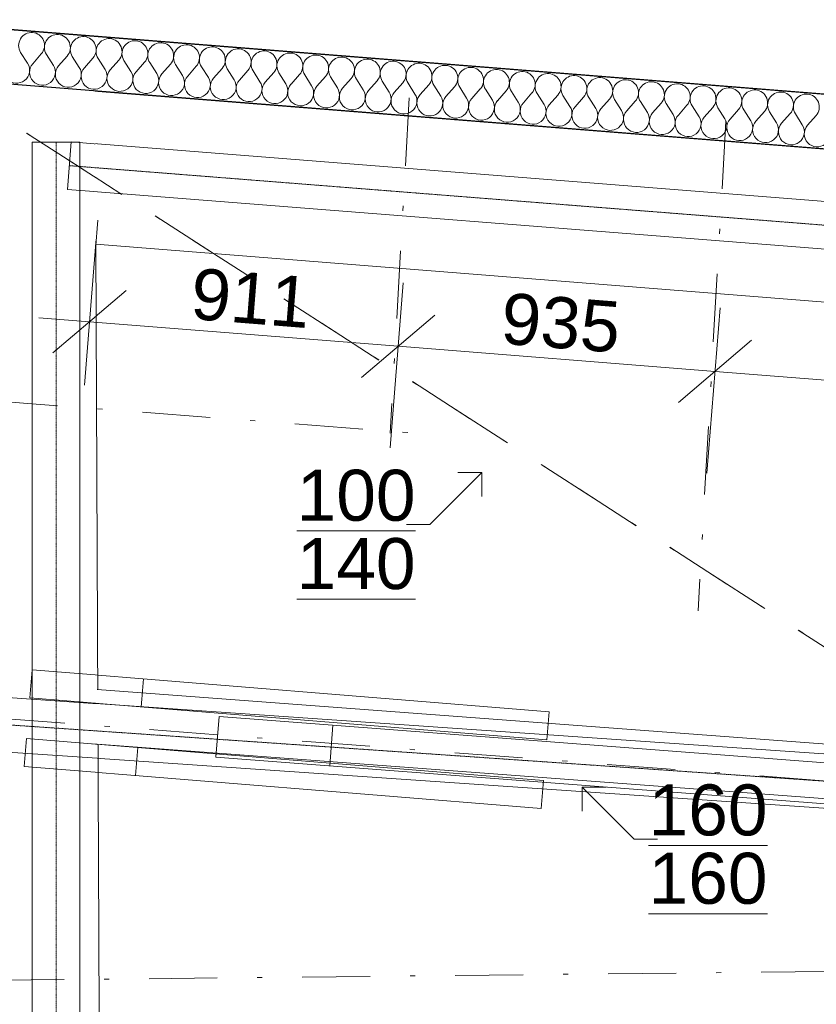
# Model space of a CAD drawing. Header units: millimetres. Extents: x -23738 to 4435, y -2716 to 20653.
# Tile 154 of 160: x -10760 to -8417, y 16095 to 18991. Entities that reach past the tile are written whole.
import ezdxf

# ---------------------------------------------------------------- set-up
doc = ezdxf.new("R2010")
doc.units = ezdxf.units.MM
doc.header["$MEASUREMENT"] = 0
for name, pattern in [('Wipeout_Contour', [1000, 0, -1000]), ('Čerchovaná', [450, 200, -117.5, 15, -117.5]), ('Čerchovaná S', [3.5, 1.5, -0.85, 0.3, -0.85]), ('Čárkovaná S', [2.5, 1.5, -1])]:
    doc.linetypes.add(name, pattern=pattern)
for name, color, linetype in [('9._POHLED ZÁPADNÍ_2_2D prvky - obecné', 7, 'Continuous'), ('9._POHLED ZÁPADNÍ_2_Anotace - SP', 7, 'Continuous'), ('9._POHLED ZÁPADNÍ_2_Konstrukce - krov', 7, 'Continuous'), ('9._POHLED ZÁPADNÍ_2_Konstrukce - nosné', 7, 'Continuous'), ('9._POHLED ZÁPADNÍ_2_Kresby a obrázky', 7, 'Continuous'), ('9._POHLED ZÁPADNÍ_2_Kóty - SP', 7, 'Continuous'), ('9._POHLED ZÁPADNÍ_2_Nové_Konstrukce - nosné', 7, 'Continuous'), ('9._POHLED ZÁPADNÍ_2_Nové_Výplně - Povrchové', 7, 'Continuous'), ('9._POHLED ZÁPADNÍ_2_Nové_Výplně – Řezové', 7, 'Continuous'), ('9._POHLED ZÁPADNÍ_2_Popis', 7, 'Continuous'), ('9._POHLED ZÁPADNÍ_2_Výplně - Povrchové', 7, 'Continuous'), ('9._POHLED ZÁPADNÍ_2_VÝTAH VAR 1', 7, 'Continuous')]:
    doc.layers.add(name, color=color, linetype=linetype)
doc.styles.add('GENEROVANÝ_STYL_1', font='txt')
doc.styles.add('GENEROVANÝ_STYL_2', font='arial.ttf')

# ---------------------------------------------------------------- blocks, each defined once
blk = doc.blocks.new('*X16', base_point=(-24533.1, -6254.2))
at = {"layer": '9._POHLED ZÁPADNÍ_2_Nové_Výplně – Řezové', "color": 21, "linetype": 'Continuous', "lineweight": 20, "true_color": 0xffaaaa}
for p, q in [((-10737, 18862.5), (-10757.4, 18894.7)), ((-10721.8, 18861.3), (-10696.6, 18889.9)), ((-10661.1, 18856.5), (-10681.4, 18888.7)), ((-10645.9, 18855.3), (-10620.7, 18883.9)), ((-10585.1, 18850.5), (-10605.5, 18882.7)), ((-10569.9, 18849.3), (-10544.7, 18877.8)), ((-10509.2, 18844.4), (-10529.5, 18876.6)), ((-10494, 18843.2), (-10468.8, 18871.8)), ((-10433.2, 18838.4), (-10453.6, 18870.6)), ((-10418, 18837.2), (-10392.8, 18865.7)), ((-10357.3, 18832.3), (-10377.6, 18864.5)), ((-10342.1, 18831.1), (-10316.9, 18859.7)), ((-10281.3, 18826.3), (-10301.7, 18858.5)), ((-10266.1, 18825.1), (-10240.9, 18853.7)), ((-10205.4, 18820.3), (-10225.7, 18852.5)), ((-10190.2, 18819.1), (-10165, 18847.6)), ((-10129.4, 18814.2), (-10149.8, 18846.4)), ((-10114.2, 18813), (-10089, 18841.6)), ((-10053.5, 18808.2), (-10073.8, 18840.4)), ((-10038.3, 18807), (-10013.1, 18835.6)), ((-9977.5, 18802.2), (-9997.9, 18834.3)), ((-9962.3, 18800.9), (-9937.1, 18829.5)), ((-9901.6, 18796.1), (-9921.9, 18828.3)), ((-9886.4, 18794.9), (-9861.2, 18823.5)), ((-9825.6, 18790.1), (-9846, 18822.3)), ((-9810.4, 18788.9), (-9785.2, 18817.4)), ((-9749.7, 18784), (-9770, 18816.2)), ((-9734.5, 18782.8), (-9709.3, 18811.4)), ((-9673.7, 18778), (-9694.1, 18810.2)), ((-9658.5, 18776.8), (-9633.3, 18805.4)), ((-9597.8, 18772), (-9618.1, 18804.2)), ((-9582.6, 18770.8), (-9557.4, 18799.3)), ((-9521.8, 18765.9), (-9542.2, 18798.1)), ((-9506.6, 18764.7), (-9481.4, 18793.3)), ((-9445.9, 18759.9), (-9466.2, 18792.1)), ((-9430.7, 18758.7), (-9405.5, 18787.3)), ((-9369.9, 18753.9), (-9390.3, 18786)), ((-9354.7, 18752.6), (-9329.5, 18781.2)), ((-9294, 18747.8), (-9314.3, 18780)), ((-9278.8, 18746.6), (-9253.6, 18775.2)), ((-9218, 18741.8), (-9238.4, 18774)), ((-9202.8, 18740.6), (-9177.6, 18769.1)), ((-9142.1, 18735.7), (-9162.4, 18767.9)), ((-9126.9, 18734.5), (-9101.7, 18763.1)), ((-9066.1, 18729.7), (-9086.5, 18761.9)), ((-9050.9, 18728.5), (-9025.7, 18757.1)), ((-8990.2, 18723.7), (-9010.5, 18755.9)), ((-8975, 18722.5), (-8949.8, 18751)), ((-8914.2, 18717.6), (-8934.6, 18749.8)), ((-8899, 18716.4), (-8873.8, 18745)), ((-8838.3, 18711.6), (-8858.6, 18743.8)), ((-8823.1, 18710.4), (-8797.9, 18738.9)), ((-8762.3, 18705.5), (-8782.7, 18737.7)), ((-8747.1, 18704.3), (-8721.9, 18732.9)), ((-8686.4, 18699.5), (-8706.7, 18731.7)), ((-8671.2, 18698.3), (-8646, 18726.9)), ((-8610.4, 18693.5), (-8630.8, 18725.7)), ((-8595.2, 18692.3), (-8570, 18720.8)), ((-8534.5, 18687.4), (-8554.8, 18719.6)), ((-8519.3, 18686.2), (-8494.1, 18714.8)), ((-8458.5, 18681.4), (-8478.9, 18713.6)), ((-8443.3, 18680.2), (-8418.1, 18708.8))]:
    blk.add_line(p, q, dxfattribs=at)
for centre, start, end in [((-10725.2, 18915.1), 85.4546, 212.3245), ((-10725.2, 18915.1), 318.5847, 85.4546), ((-10649.3, 18909.1), 85.4546, 212.3245), ((-10649.3, 18909.1), 318.5847, 85.4546), ((-10573.3, 18903), 85.4546, 212.3245), ((-10573.3, 18903), 318.5847, 85.4546), ((-10497.4, 18897), 85.4546, 212.3245), ((-10497.4, 18897), 318.5847, 85.4546), ((-10421.4, 18890.9), 85.4546, 212.3245), ((-10421.4, 18890.9), 318.5847, 85.4546), ((-10345.5, 18884.9), 85.4546, 212.3245), ((-10345.5, 18884.9), 318.5847, 85.4546), ((-10269.5, 18878.9), 85.4546, 212.3245), ((-10269.5, 18878.9), 318.5847, 85.4546), ((-10193.6, 18872.8), 85.4546, 212.3245), ((-10193.6, 18872.8), 318.5847, 85.4546), ((-10117.6, 18866.8), 85.4546, 212.3245), ((-10117.6, 18866.8), 318.5847, 85.4546), ((-10041.7, 18860.8), 85.4546, 212.3245), ((-10041.7, 18860.8), 318.5847, 85.4546), ((-9965.7, 18854.7), 85.4546, 212.3245), ((-9965.7, 18854.7), 318.5847, 85.4546), ((-9889.7, 18848.7), 85.4546, 212.3245), ((-9889.7, 18848.7), 318.5847, 85.4546), ((-10769.2, 18842.2), 138.5847, 32.3245), ((-10693.3, 18836.1), 138.5847, 32.3245), ((-10617.3, 18830.1), 138.5847, 32.3245), ((-9813.8, 18842.6), 85.4546, 212.3245), ((-9813.8, 18842.6), 318.5847, 85.4546), ((-9737.8, 18836.6), 85.4546, 212.3245), ((-9737.8, 18836.6), 318.5847, 85.4546), ((-9661.9, 18830.6), 85.4546, 212.3245), ((-9661.9, 18830.6), 318.5847, 85.4546), ((-9585.9, 18824.5), 85.4546, 212.3245), ((-9585.9, 18824.5), 318.5847, 85.4546), ((-9510, 18818.5), 85.4546, 212.3245), ((-9510, 18818.5), 318.5847, 85.4546), ((-10541.4, 18824.1), 138.5847, 32.3245), ((-10465.4, 18818), 138.5847, 32.3245), ((-10389.5, 18812), 138.5847, 32.3245), ((-10313.5, 18805.9), 138.5847, 32.3245), ((-10237.6, 18799.9), 138.5847, 32.3245), ((-9434, 18812.5), 85.4546, 212.3245), ((-9434, 18812.5), 318.5847, 85.4546), ((-9358.1, 18806.4), 85.4546, 212.3245), ((-9358.1, 18806.4), 318.5847, 85.4546), ((-9282.1, 18800.4), 85.4546, 212.3245), ((-9282.1, 18800.4), 318.5847, 85.4546), ((-9206.2, 18794.3), 85.4546, 212.3245), ((-9206.2, 18794.3), 318.5847, 85.4546), ((-9130.2, 18788.3), 85.4546, 212.3245), ((-9130.2, 18788.3), 318.5847, 85.4546), ((-10161.6, 18793.9), 138.5847, 32.3245), ((-10085.7, 18787.8), 138.5847, 32.3245), ((-10009.7, 18781.8), 138.5847, 32.3245), ((-9933.8, 18775.7), 138.5847, 32.3245), ((-9054.3, 18782.3), 85.4546, 212.3245), ((-9054.3, 18782.3), 318.5847, 85.4546), ((-8978.3, 18776.2), 85.4546, 212.3245), ((-8978.3, 18776.2), 318.5847, 85.4546), ((-8902.4, 18770.2), 85.4546, 212.3245), ((-8902.4, 18770.2), 318.5847, 85.4546), ((-8826.4, 18764.1), 85.4546, 212.3245), ((-8826.4, 18764.1), 318.5847, 85.4546), ((-8750.5, 18758.1), 85.4546, 212.3245), ((-8750.5, 18758.1), 318.5847, 85.4546), ((-9857.8, 18769.7), 138.5847, 32.3245), ((-9781.9, 18763.7), 138.5847, 32.3245), ((-9705.9, 18757.6), 138.5847, 32.3245), ((-9630, 18751.6), 138.5847, 32.3245), ((-9554, 18745.6), 138.5847, 32.3245), ((-8674.5, 18752.1), 85.4546, 212.3245), ((-8674.5, 18752.1), 318.5847, 85.4546), ((-8598.6, 18746), 85.4546, 212.3245), ((-8598.6, 18746), 318.5847, 85.4546), ((-8522.6, 18740), 85.4546, 212.3245), ((-8522.6, 18740), 318.5847, 85.4546), ((-8446.7, 18734), 85.4546, 212.3245), ((-8446.7, 18734), 318.5847, 85.4546), ((-9478.1, 18739.5), 138.5847, 32.3245), ((-9402.1, 18733.5), 138.5847, 32.3245), ((-9326.2, 18727.4), 138.5847, 32.3245), ((-9250.2, 18721.4), 138.5847, 32.3245), ((-9174.3, 18715.4), 138.5847, 32.3245), ((-9098.3, 18709.3), 138.5847, 32.3245), ((-9022.4, 18703.3), 138.5847, 32.3245), ((-8946.4, 18697.3), 138.5847, 32.3245), ((-8870.5, 18691.2), 138.5847, 32.3245), ((-8794.5, 18685.2), 138.5847, 32.3245), ((-8718.5, 18679.1), 138.5847, 32.3245), ((-8642.6, 18673.1), 138.5847, 32.3245), ((-8566.6, 18667.1), 138.5847, 32.3245), ((-8490.7, 18661), 138.5847, 32.3245), ((-8414.7, 18655), 138.5847, 32.3245)]:
    blk.add_arc(centre, 38.1, start, end, dxfattribs=at)

msp = doc.modelspace()

# ---------------------------------------------------------------- linework, layer by layer
at = {"layer": '9._POHLED ZÁPADNÍ_2_Kresby a obrázky', "color": 7, "linetype": 'Čárkovaná S', "lineweight": 13}
msp.add_line((-10551.5, 18330.2), (-10551.6, 18781), dxfattribs=at)
at = {"layer": '9._POHLED ZÁPADNÍ_2_Popis', "color": 8, "linetype": 'Continuous', "lineweight": 13}
msp.add_line((-9622.5, 17505.7), (-9553.8, 17505.7), dxfattribs=at)

# ---------------------------------------------------------------- next in the draw order: wipeouts: each hides what was drawn before it
at = {"color": 254, "linetype": 'Wipeout_Contour', "lineweight": 0, "ltscale": 79825.826241}
msp.add_wipeout([(-321.7, 18130.1), (-10988.4, 18978.1), (-10988.1, 18817.5), (-321.7, 17969.6)], dxfattribs=at).dxf.layer = '9._POHLED ZÁPADNÍ_2_Nové_Výplně - Povrchové'

# ---------------------------------------------------------------- next in the draw order: linework, layer by layer
at = {"layer": '9._POHLED ZÁPADNÍ_2_Nové_Konstrukce - nosné', "color": 1, "linetype": 'Continuous', "lineweight": 25, "flags": 128}
for points in [[(-321.7, 18130.1), (-11148.4, 18990.8)], [(-10988.1, 18817.5), (-321.7, 17969.6)]]:
    msp.add_lwpolyline(points, dxfattribs=at)

# ---------------------------------------------------------------- next in the draw order: wipeouts: each hides what was drawn before it
at = {"color": 254, "linetype": 'Wipeout_Contour', "lineweight": 0, "ltscale": 78272.137787}
msp.add_wipeout([(-772.6, 18005.4), (-10538.5, 18781.8), (-10536.6, 18330.2), (-772.6, 17554)], dxfattribs=at).dxf.layer = '9._POHLED ZÁPADNÍ_2_Výplně - Povrchové'

# ---------------------------------------------------------------- next in the draw order: linework, layer by layer
at = {"layer": '9._POHLED ZÁPADNÍ_2_Konstrukce - nosné', "color": 251, "linetype": 'Continuous', "lineweight": 20, "true_color": 0x6a6a6a, "flags": 128}
for points in [[(-772.6, 18005.4), (-10538.5, 18781.8)], [(-10536.6, 18330.2), (-772.6, 17554)]]:
    msp.add_lwpolyline(points, dxfattribs=at)
at = {"layer": '9._POHLED ZÁPADNÍ_2_Popis', "color": 8, "linetype": 'Continuous', "lineweight": 13}
for p, q in [((-9553.8, 17505.7), (-9400.6, 17658.9)), ((-9400.6, 17658.9), (-9471.3, 17658.9)), ((-9400.6, 17658.9), (-9400.6, 17588.2))]:
    msp.add_line(p, q, dxfattribs=at)

# ---------------------------------------------------------------- next in the draw order: texts
at = {"layer": '9._POHLED ZÁPADNÍ_2_Anotace - SP', "color": 8, "linetype": 'Continuous', "lineweight": 13, "insert": (-9770.8, 17490.4), "char_height": 150, "attachment_point": 5, "line_spacing_factor": 0.804162, "style": 'GENEROVANÝ_STYL_1'}
msp.add_mtext('\\A1;{\\pqc;\\fArial|b0|i0|c238|p38;\\L\\L1\\fArial|b0|i0|c238|p38;\\L\\L0\\fArial|b0|i0|c238|p38;\\L\\L0\\P\\pqc;\\fArial|b0|i0|c238|p38;1\\fArial|b0|i0|c238|p38;4\\fArial|b0|i0|c238|p38;0}', dxfattribs=at)

# ---------------------------------------------------------------- next in the draw order: wipeouts: each hides what was drawn before it
at = {"color": 254, "linetype": 'Wipeout_Contour', "lineweight": 0, "ltscale": 64470.851087}
msp.add_wipeout([(-10988.7, 18817.6), (-10536.6, 18330.2), (-10538.5, 18781.8)], dxfattribs=at).dxf.layer = '9._POHLED ZÁPADNÍ_2_Výplně - Povrchové'

# ---------------------------------------------------------------- next in the draw order: wipeouts: each hides what was drawn before it
at = {"color": 254, "linetype": 'Wipeout_Contour', "lineweight": 0, "ltscale": 70593.958106}
msp.add_wipeout([(-10986.7, 18366), (-10946.6, 9039), (-10496.6, 9040.9), (-10536.6, 18330.2)], dxfattribs=at).dxf.layer = '9._POHLED ZÁPADNÍ_2_Výplně - Povrchové'

# ---------------------------------------------------------------- next in the draw order: linework, layer by layer
at = {"layer": '9._POHLED ZÁPADNÍ_2_Konstrukce - krov', "color": 8, "linetype": 'Čerchovaná', "lineweight": 13}
msp.add_line((-11296.8, 17904.3), (-9585.3, 17774.2), dxfattribs=at)
at = {"layer": '9._POHLED ZÁPADNÍ_2_Konstrukce - krov', "color": 8, "linetype": 'Continuous', "lineweight": 13}
for p, q in [((-10730.1, 16996.3), (-10723.4, 17078.6)), ((-10746.6, 16794.3), (-10739.9, 16876.6))]:
    msp.add_line(p, q, dxfattribs=at)

# ---------------------------------------------------------------- next in the draw order: wipeouts: each hides what was drawn before it
at = {"color": 254, "linetype": 'Wipeout_Contour', "lineweight": 0, "ltscale": 64334.592912}
msp.add_wipeout([(-10536.6, 18330.2), (-10988.7, 18817.6), (-10986.7, 18366)], dxfattribs=at).dxf.layer = '9._POHLED ZÁPADNÍ_2_Výplně - Povrchové'

# ---------------------------------------------------------------- next in the draw order: linework, layer by layer
at = {"layer": '9._POHLED ZÁPADNÍ_2_Konstrukce - nosné', "color": 251, "linetype": 'Continuous', "lineweight": 20, "true_color": 0x6a6a6a, "flags": 128}
for points in [[(-10988.7, 18817.6), (-10538.5, 18781.8)], [(-10496.6, 9040.9), (-10536.6, 18330.2)]]:
    msp.add_lwpolyline(points, dxfattribs=at)

# ---------------------------------------------------------------- next in the draw order: wipeouts: each hides what was drawn before it
at = {"color": 254, "linetype": 'Wipeout_Contour', "lineweight": 0, "ltscale": 79825.826241}
msp.add_wipeout([(-321.7, 18130.1), (-10988.4, 18978.1), (-10988.1, 18817.5), (-321.7, 17969.6)], dxfattribs=at).dxf.layer = '9._POHLED ZÁPADNÍ_2_Nové_Výplně – Řezové'
at = {"color": 254, "linetype": 'Wipeout_Contour', "lineweight": 0, "ltscale": 72264.424923}
msp.add_wipeout([(-10544.7, 16861.2), (-349.9, 16097.2), (-337.9, 16256.8), (-10532.7, 17020.8)], dxfattribs=at).dxf.layer = '9._POHLED ZÁPADNÍ_2_Výplně - Povrchové'

# ---------------------------------------------------------------- next in the draw order: linework, layer by layer
at = {"layer": '9._POHLED ZÁPADNÍ_2_2D prvky - obecné', "color": 214, "linetype": 'Čerchovaná', "lineweight": 20}
msp.add_line((-4140.9, 14406.2), (-10988.7, 18817.6), dxfattribs=at)
at = {"layer": '9._POHLED ZÁPADNÍ_2_Konstrukce - krov', "color": 8, "linetype": 'Čerchovaná', "lineweight": 13}
for p, q in [((-11006.6, 18829.1), (-4140.9, 14406.2)), ((-9614.5, 18760.6), (-9670.5, 17774.2)), ((-8683.4, 18692.5), (-8765.2, 17252.2)), ((-11275.8, 16971), (-7928.7, 16716.6)), ((-11279.7, 16160.5), (-7097.7, 16204.6))]:
    msp.add_line(p, q, dxfattribs=at)
at = {"layer": '9._POHLED ZÁPADNÍ_2_Konstrukce - krov', "color": 8, "linetype": 'Continuous', "lineweight": 13}
for p, q in [((-10723.4, 18630.6), (-10723.4, 8979.5)), ((-10723.4, 18630.6), (-10583.4, 18630.6)), ((-10608.4, 18631.2), (-10619.4, 18491.7)), ((-706.9, 17850.5), (-10608.4, 18631.2)), ((-10583.4, 18630.6), (-10583.4, 8979.5)), ((-717.9, 17710.9), (-10619.4, 18491.7)), ((-10723.4, 17078.6), (-9203.5, 16954.5)), ((-10396.5, 17051.9), (-10403.2, 16969.5)), ((-10931.2, 17006.3), (-505.5, 16287.3)), ((-9210.2, 16872.1), (-10730.1, 16996.3)), ((-9203.5, 16954.5), (-9210.2, 16872.1)), ((-9203.5, 16954.5), (-9210.2, 16872.1)), ((-10183.2, 16821.5), (-10174, 16941.2)), ((-10174, 16941.2), (-7874.2, 16765.1)), ((-9839.2, 16915.5), (-9848.4, 16795.9)), ((-10739.9, 16876.6), (-9220, 16752.5)), ((-10942.2, 16846.7), (-516.5, 16127.7)), ((-10413, 16849.9), (-10419.7, 16767.6)), ((-7883.4, 16645.4), (-10183.2, 16821.5)), ((-9226.7, 16670.1), (-10746.6, 16794.3)), ((-9220, 16752.5), (-9226.7, 16670.1)), ((-9220, 16752.5), (-9226.7, 16670.1))]:
    msp.add_line(p, q, dxfattribs=at)
at = {"layer": '9._POHLED ZÁPADNÍ_2_Konstrukce - krov', "color": 251, "linetype": 'Čerchovaná S', "lineweight": 13, "true_color": 0x6a6a6a}
for p, q in [((-10653.4, 18630.6), (-10653.4, 8979.5)), ((-712.4, 17780.7), (-10613.9, 18561.4)), ((-10936.7, 16926.5), (-511, 16207.5))]:
    msp.add_line(p, q, dxfattribs=at)
at = {"layer": '9._POHLED ZÁPADNÍ_2_Konstrukce - nosné', "color": 251, "linetype": 'Continuous', "lineweight": 20, "true_color": 0x6a6a6a, "flags": 128}
for points in [[(-337.9, 16256.8), (-10532.7, 17020.8)], [(-10544.7, 16861.2), (-349.9, 16097.2)]]:
    msp.add_lwpolyline(points, dxfattribs=at)
at = {"layer": '9._POHLED ZÁPADNÍ_2_Kóty - SP', "color": 154, "linetype": 'Continuous', "lineweight": 13}
for p, q in [((-10569.5, 17915.3), (-10530.9, 18401.3)), ((-9670.8, 17731), (-9632.1, 18217)), ((-10447.1, 18194), (-10662.3, 18010.5)), ((-8739.1, 17657), (-8700.5, 18142.9)), ((-10704.2, 18114.1), (-10554.7, 18102.2)), ((-10554.7, 18102.2), (-9647, 18030.1)), ((-9539.4, 18121.9), (-9754.6, 17938.3)), ((-8607.7, 18047.8), (-8822.9, 17864.3)), ((-9647, 18030.1), (-8715.3, 17956)), ((-8715.3, 17956), (-7777.1, 17881.4))]:
    msp.add_line(p, q, dxfattribs=at)
at = {"layer": '9._POHLED ZÁPADNÍ_2_Nové_Konstrukce - nosné', "color": 1, "linetype": 'Continuous', "lineweight": 25, "flags": 128}
for points in [[(-321.7, 18130.1), (-11148.4, 18990.8)], [(-10988.1, 18817.5), (-321.7, 17969.6)]]:
    msp.add_lwpolyline(points, dxfattribs=at)
at = {"layer": '9._POHLED ZÁPADNÍ_2_Popis', "color": 8, "linetype": 'Continuous', "lineweight": 13}
for p, q in [((-8952.8, 16580.2), (-9106, 16733.3)), ((-9106, 16733.3), (-9035.2, 16733.3)), ((-9106, 16733.3), (-9106, 16662.6)), ((-8884.1, 16580.2), (-8952.8, 16580.2))]:
    msp.add_line(p, q, dxfattribs=at)

# ---------------------------------------------------------------- next in the draw order: block references
at = {"layer": '9._POHLED ZÁPADNÍ_2_VÝTAH VAR 1', "color": 9, "linetype": 'Continuous', "lineweight": 13}
msp.add_blockref('*X16', (-24533.1, -6254.2), dxfattribs=at)

# ---------------------------------------------------------------- next in the draw order: texts
at = {"layer": '9._POHLED ZÁPADNÍ_2_Anotace - SP', "color": 8, "linetype": 'Continuous', "lineweight": 13, "insert": (-8735.8, 16564.8), "char_height": 150, "attachment_point": 5, "line_spacing_factor": 0.804162, "style": 'GENEROVANÝ_STYL_1'}
msp.add_mtext('\\A1;{\\pqc;\\fArial|b0|i0|c238|p38;\\L\\L1\\fArial|b0|i0|c238|p38;\\L\\L6\\fArial|b0|i0|c238|p38;\\L\\L0\\P\\pqc;\\fArial|b0|i0|c238|p38;1\\fArial|b0|i0|c238|p38;6\\fArial|b0|i0|c238|p38;0}', dxfattribs=at)
at = {"layer": '9._POHLED ZÁPADNÍ_2_Kóty - SP', "color": 154, "linetype": 'Continuous', "lineweight": 13, "char_height": 150, "attachment_point": 7, "rotation": 355.4546, "style": 'GENEROVANÝ_STYL_2'}
for s, insert, width in [('\\A1;{\\pql;\\fArial|b0|i0|c0|p38;911}', (-10261.2, 18109), 326.402), ('\\A1;{\\pql;\\fArial|b0|i0|c0|p38;935}', (-9349, 18036.5), 341.487)]:
    msp.add_mtext(s, dxfattribs=dict(at, insert=insert, width=width))

doc.saveas('drawing.dxf')
